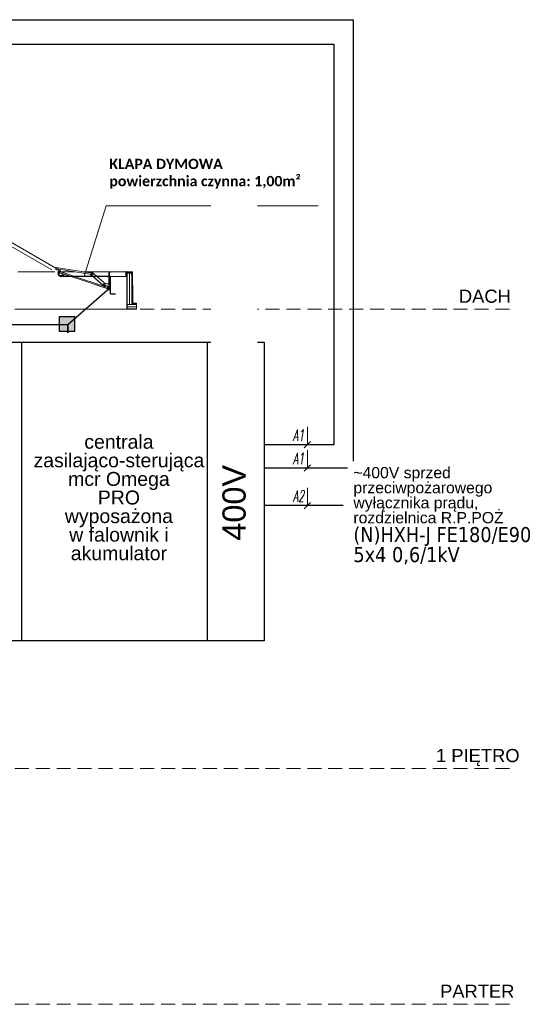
# Model space of a CAD drawing. Header units: millimetres. Extents: x 2260 to 32334, y -33324 to 11762.
# Tile 15 of 79: x 4615 to 5713, y -29392 to -27272. Entities that reach past the tile are written whole.
import ezdxf

# ---------------------------------------------------------------- set-up
doc = ezdxf.new("R2010")
doc.units = ezdxf.units.MM
doc.linetypes.add('ACAD_ISO04W100', pattern=[30.5, 24, -3, 0.5, -3])
doc.linetypes.add('BUR', pattern=[4.5, 3, -1.5])
for name, color, linetype, lineweight in [('CP_FRAME', 217, 'Continuous', 70), ('FOLIA', 11, 'Continuous', 0), ('KOPUŁKA przekrój', 2, 'Continuous', 5), ('mcr opis', 7, 'Continuous', 18), ('mcr opis przewodów', 6, 'Continuous', 18), ('OCIEPLENIE', 9, 'BATTING', 5), ('PODSTAWA', 3, 'Continuous', 13), ('RAMKA 100', 198, 'Continuous', 15), ('Sciany zewnetrzne', 7, 'Continuous', 35), ('SIŁOWNIK', 9, 'Continuous', 5), ('STELAŻ', 9, 'Continuous', 5)]:
    doc.layers.add(name, color=color, linetype=linetype, lineweight=lineweight)
for name, color, linetype in [('mapp-system', 7, 'Continuous'), ('mcr_automatyka', 30, 'Continuous'), ('urządzenie UNIMA', 250, 'Continuous')]:
    doc.layers.add(name, color=color, linetype=linetype)
doc.styles.add('Arial Normalny', font='arial.ttf')
doc.styles.add('OPS_Arial', font='arial.ttf')
doc.styles.get("Standard").update_dxf_attribs({"font": 'arial.ttf'})
doc.styles.add('WYMIAR', font='romans.shx', dxfattribs={"width": 0.6})
doc.linetypes.add('BATTING', pattern='A,0.00254,-2.54,[134,ltypeshp.shx,S=2.54,R=0,X=-2.54,Y=0],-5.08,[134,ltypeshp.shx,S=2.54,R=180,X=2.54,Y=0],-2.54', length=10.16254)

msp = doc.modelspace()

# ---------------------------------------------------------------- hatches: boundary and pattern name
at = {"transparency": 33554687}
h = msp.add_hatch(color=256, dxfattribs=at)
h.dxf.hatch_style = 1
h.set_gradient(color1=(255, 0, 0), color2=(255, 0, 0), centered=1)
h.paths.add_polyline_path([(4734.108, -27942.611), (4700.07, -27942.611), (4700.07, -27912.2), (4734.108, -27912.2)])
at = {"layer": 'FOLIA'}
h = msp.add_hatch(color=7, dxfattribs=at)
h.paths.add_polyline_path([(4858.088, -27828.821), (4857.338, -27828.821), (4857.338, -27836.321), (4858.088, -27836.321)])
h.paths.add_polyline_path([(4857.338, -27821.321), (4858.088, -27821.321), (4858.088, -27817.544, 0.41421356), (4856.588, -27816.044), (4853.409, -27816.044), (4853.409, -27816.794), (4855.838, -27816.794, -0.41563098), (4857.338, -27817.962), (4857.338, -27821.321)])
h = msp.add_hatch(color=7, dxfattribs=at)
h.paths.add_polyline_path([(4858.338, -27865.204), (4859.088, -27865.204), (4859.088, -27857.704), (4858.338, -27857.704)])
h.paths.add_polyline_path([(4858.088, -27853.876), (4857.338, -27853.876), (4857.338, -27861.376), (4858.088, -27861.376)])
h.paths.add_polyline_path([(4858.338, -27850.204), (4859.088, -27850.204), (4859.088, -27845.88), (4858.088, -27843.821), (4857.338, -27843.821), (4858.338, -27845.88)])
h = msp.add_hatch(color=7, dxfattribs=at)
h.paths.add_polyline_path([(4866.529, -27884.308), (4866.529, -27883.558), (4859.966, -27883.558), (4859.966, -27884.308)])
h.paths.add_polyline_path([(4859.088, -27881.058), (4859.088, -27879.869), (4858.338, -27879.869), (4858.338, -27881.808, 0.41421356), (4859.838, -27883.308), (4863.716, -27883.308), (4863.716, -27882.558), (4860.588, -27882.558, -0.41421356), (4859.088, -27881.058)])
h.paths.add_polyline_path([(4857.338, -27876.376), (4858.088, -27876.376), (4858.088, -27868.876), (4857.338, -27868.876)])

# ---------------------------------------------------------------- linework, layer by layer
msp.add_lwpolyline([(4734.108, -27912.2), (4700.07, -27912.2), (4700.07, -27942.611), (4734.108, -27942.611)], close=True)
at = {"layer": 'CP_FRAME', "color": 7, "linetype": 'BUR', "lineweight": 18, "ltscale": 10}
for points in [[(5669.947, -27895.685), (2808.328, -27895.685)], [(5669.947, -28884.604), (2808.328, -28884.604)], [(5669.947, -29392.136), (2808.328, -29392.136)]]:
    msp.add_lwpolyline(points, dxfattribs=at)
at = {"layer": 'FOLIA', "color": 7}
for p, q in [((4847.698, -27816.794), (4847.698, -27816.044)), ((4856.588, -27816.044), (4847.698, -27816.044)), ((4855.838, -27816.794), (4847.698, -27816.794)), ((4857.338, -27843.821), (4857.338, -27817.962)), ((4858.088, -27821.321), (4857.338, -27821.321)), ((4858.088, -27828.821), (4857.338, -27828.821)), ((4858.088, -27843.821), (4858.088, -27817.544)), ((4858.088, -27836.321), (4857.338, -27836.321)), ((4858.338, -27845.88), (4857.338, -27843.821)), ((4858.088, -27843.821), (4857.338, -27843.821)), ((4857.338, -27846.376), (4857.338, -27882.808)), ((4858.088, -27846.376), (4857.338, -27846.376)), ((4858.088, -27853.876), (4857.338, -27853.876)), ((4859.088, -27845.88), (4858.088, -27843.821)), ((4858.088, -27846.376), (4858.088, -27882.058)), ((4858.338, -27845.88), (4858.338, -27881.808)), ((4859.088, -27850.204), (4858.338, -27850.204)), ((4859.088, -27845.88), (4859.088, -27881.058)), ((4858.088, -27861.376), (4857.338, -27861.376)), ((4858.088, -27868.876), (4857.338, -27868.876)), ((4859.088, -27857.704), (4858.338, -27857.704)), ((4859.088, -27865.204), (4858.338, -27865.204)), ((4859.088, -27872.704), (4858.338, -27872.704)), ((4858.088, -27876.376), (4857.338, -27876.376)), ((4859.088, -27879.869), (4858.338, -27879.869)), ((4866.529, -27884.308), (4858.838, -27884.308)), ((4866.529, -27883.558), (4859.588, -27883.558)), ((4866.529, -27883.308), (4859.838, -27883.308)), ((4859.966, -27884.308), (4859.966, -27883.558)), ((4866.529, -27882.558), (4860.588, -27882.558)), ((4863.716, -27882.558), (4863.716, -27883.308)), ((4866.529, -27883.308), (4866.529, -27882.558)), ((4866.529, -27884.308), (4866.529, -27883.558))]:
    msp.add_line(p, q, dxfattribs=at)
for centre, radius, start, end in [((4856.007, -27818.124), 1.341, 6.964325, 97.24146), ((4856.588, -27817.544), 1.5, 0, 90), ((4858.838, -27882.808), 1.5, 180, 270), ((4859.588, -27882.058), 1.5, 180, 270), ((4859.838, -27881.808), 1.5, 180, 270), ((4860.588, -27881.058), 1.5, 180, 270)]:
    msp.add_arc(centre, radius, start, end, dxfattribs=at)
at = {"layer": 'KOPUŁKA przekrój', "color": 7, "lineweight": 0}
for p, q in [((4691.148, -27814.96), (4611.097, -27814.96)), ((4733.631, -27814.96), (4703.028, -27814.96)), ((4733.769, -27825.13), (4772.656, -27825.13)), ((4806.185, -27814.96), (4751.185, -27814.96)), ((4781.695, -27825.13), (4807.248, -27825.13)), ((4844.096, -27814.96), (4806.185, -27814.96)), ((4808.373, -27825.13), (4844.096, -27825.13))]:
    msp.add_line(p, q, dxfattribs=at)
at = {"layer": 'KOPUŁKA przekrój', "color": 7}
for p, q in [((4844.096, -27814.299), (4844.096, -27825.13)), ((4845.096, -27814.299), (4844.096, -27814.299)), ((4844.096, -27814.299), (4844.096, -27825.13)), ((4845.096, -27814.299), (4844.096, -27814.299)), ((4844.096, -27816.46), (4844.096, -27825.13)), ((4845.096, -27825.13), (4844.096, -27825.13)), ((4845.096, -27825.13), (4844.096, -27825.13)), ((4845.096, -27814.299), (4845.096, -27814.96)), ((4845.096, -27814.299), (4845.096, -27814.96)), ((4857.976, -27814.96), (4845.096, -27814.96)), ((4857.976, -27814.96), (4845.096, -27814.96)), ((4845.096, -27815.96), (4845.096, -27825.13)), ((4857.976, -27815.96), (4845.096, -27815.96)), ((4857.976, -27815.96), (4845.096, -27815.96)), ((4845.096, -27815.96), (4845.096, -27825.13)), ((4857.976, -27814.96), (4845.596, -27814.96)), ((4857.976, -27814.96), (4857.976, -27815.96)), ((4857.976, -27814.96), (4857.976, -27815.96)), ((4857.976, -27814.96), (4857.976, -27815.96))]:
    msp.add_line(p, q, dxfattribs=at)
at = {"layer": 'mapp-system'}
for p, q in [((5291.655, -28187.341), (5141.685, -28187.341)), ((5333.594, -28237.625), (5141.685, -28237.625)), ((5311.789, -28318.441), (5141.685, -28318.441))]:
    msp.add_line(p, q, dxfattribs=at)
at = {"layer": 'mcr opis'}
for p, q in [((4801.121, -27672.703), (4753.731, -27824.417)), ((5258.167, -27672.703), (4801.121, -27672.703))]:
    msp.add_line(p, q, dxfattribs=at)
at = {"layer": 'mcr opis przewodów', "lineweight": 9}
for p, q in [((5235.068, -28148.942), (5235.068, -28187.341)), ((5241.856, -28180.553), (5228.28, -28194.129)), ((5235.068, -28199.227), (5235.068, -28237.625)), ((5241.856, -28230.837), (5228.28, -28244.413)), ((5235.068, -28280.042), (5235.068, -28318.441)), ((5241.856, -28311.653), (5228.28, -28325.229))]:
    msp.add_line(p, q, dxfattribs=at)
at = {"layer": 'mcr_automatyka'}
msp.add_lwpolyline([(4497.264, -27966.746), (5141.685, -27966.746), (5141.685, -28609.292), (4497.264, -28609.292)], close=True, dxfattribs=at)
at = {"layer": 'OCIEPLENIE', "color": 7, "ltscale": 0.05}
msp.add_line((4866.464, -27890.194), (4846.518, -27890.194), dxfattribs=at)
msp.add_lwpolyline([(4851.456, -27885.3), (4851.493, -27817.877)], dxfattribs=at)
at = {"layer": 'PODSTAWA', "color": 7}
for p, q in [((4845.986, -27817.434), (4845.986, -27895.685)), ((4845.986, -27817.434), (4856.393, -27817.434)), ((4856.393, -27817.434), (4845.986, -27817.434)), ((4846.518, -27817.877), (4846.518, -27895.087)), ((4846.518, -27817.877), (4856.018, -27817.877)), ((4856.018, -27819.934), (4856.018, -27817.877)), ((4856.393, -27819.934), (4856.018, -27819.934)), ((4856.393, -27817.434), (4856.393, -27819.934)), ((4856.393, -27817.455), (4856.393, -27818.398)), ((4866.464, -27895.685), (4846.252, -27895.685)), ((4866.464, -27895.087), (4846.518, -27895.087))]:
    msp.add_line(p, q, dxfattribs=at)
at = {"layer": 'PODSTAWA', "color": 7, "lineweight": 13}
for p, q in [((4856.393, -27818.242), (4856.393, -27885.3)), ((4866.464, -27885.3), (4846.518, -27885.3)), ((4866.464, -27885.3), (4866.464, -27895.685))]:
    msp.add_line(p, q, dxfattribs=at)
at = {"layer": 'PODSTAWA', "color": 7, "lineweight": 0}
msp.add_line((4609.207, -27895.685), (4845.986, -27895.685), dxfattribs=at)
at = {"layer": 'Sciany zewnetrzne'}
msp.add_lwpolyline([(4718.642, -27928.281), (4718.642, -27946.36)], dxfattribs=at)
at = {"layer": 'SIŁOWNIK', "color": 7, "lineweight": 13}
for p, q in [((4693.359, -27807.57), (4585.427, -27744.738)), ((4684.322, -27810.984), (4586.181, -27753.835)), ((4698.996, -27810.852), (4697.785, -27810.147)), ((4701.88, -27812.532), (4698.996, -27810.852)), ((4698.106, -27819.012), (4700.116, -27819.209)), ((4700.117, -27819.195), (4702.949, -27814.256)), ((4701.88, -27812.532), (4702.949, -27814.256))]:
    msp.add_line(p, q, dxfattribs=at)
for centre, radius in [((4695.667, -27807.356), 0.645), ((4699.283, -27815.211), 0.645), ((4770.998, -27819.709), 0.985), ((4797.266, -27842.43), 0.645), ((4805.644, -27850.347), 0.645)]:
    msp.add_circle(centre, radius, dxfattribs=at)
at = {"layer": 'STELAŻ', "color": 7}
for p, q in [((4693.68, -27805.599), (4693.082, -27809.273)), ((4693.68, -27805.599), (4771.451, -27818.258)), ((4694.011, -27810.564), (4696.516, -27810.972)), ((4699.051, -27809.33), (4770.937, -27821.033)), ((4698.012, -27815.808), (4751.701, -27833.569)), ((4698.613, -27816.469), (4751.563, -27833.987)), ((4699.496, -27813.791), (4752.446, -27831.309)), ((4796.945, -27845.984), (4752.446, -27831.309)), ((4797.81, -27846.727), (4767.09, -27820.35)), ((4767.59, -27817.574), (4769.841, -27814.952)), ((4798.113, -27846.375), (4767.989, -27820.51)), ((4800.292, -27841.097), (4769.841, -27814.952)), ((4807.248, -27814.933), (4807.248, -27853.125)), ((4811.607, -27816.058), (4808.373, -27816.058)), ((4808.373, -27816.058), (4808.373, -27853.125)), ((4811.607, -27814.96), (4811.607, -27816.058)), ((4805.172, -27851.666), (4751.563, -27833.987)), ((4806.294, -27851.573), (4751.701, -27833.569)), ((4796.074, -27843.306), (4807.248, -27847.039)), ((4796.376, -27841.097), (4807.248, -27841.097)), ((4796.376, -27841.097), (4807.248, -27841.097)), ((4797.81, -27846.727), (4799.706, -27844.519)), ((4806.19, -27849.033), (4798.102, -27846.366)), ((4803.985, -27845.949), (4803.985, -27848.305)), ((4803.985, -27851.274), (4803.985, -27854.25)), ((4803.985, -27852.742), (4803.985, -27854.25)), ((4808.373, -27854.25), (4803.985, -27854.25)), ((4808.373, -27854.25), (4803.985, -27854.25)), ((4807.248, -27853.125), (4804.013, -27853.125)), ((4807.248, -27853.125), (4804.013, -27853.125)), ((4808.373, -27853.125), (4808.373, -27854.25)), ((4808.373, -27853.125), (4808.373, -27854.25))]:
    msp.add_line(p, q, dxfattribs=at)
for centre, radius, start, end in [((4694.192, -27809.454), 1.125, 170.754821, 260.754821), ((4696.696, -27809.861), 1.125, 260.754821, 345.08306), ((4698.87, -27810.44), 1.125, 80.754821, 165.08306), ((4699.323, -27815.218), 1.438, 83.081434, 240.415311), ((4771.164, -27819.64), 1.411, 257.818824, 78.251421), ((4796.376, -27842.222), 1.125, 90, 254.443396), ((4805.627, -27850.328), 1.413, 251.224631, 66.511039)]:
    msp.add_arc(centre, radius, start, end, dxfattribs=at)
at = {"layer": 'urządzenie UNIMA', "color": 7}
for p, q in [((4706.006, -27822.48), (4706.006, -27824.343)), ((4707.356, -27822.196), (4706.096, -27822.196)), ((4707.356, -27822.763), (4706.096, -27822.763)), ((4707.356, -27824.059), (4706.096, -27824.059)), ((4707.356, -27824.626), (4706.096, -27824.626)), ((4708.076, -27822.349), (4707.429, -27822.349)), ((4708.076, -27824.473), (4707.429, -27824.473)), ((4707.446, -27822.48), (4707.446, -27824.343)), ((4708.076, -27822.349), (4708.076, -27824.473)), ((4708.436, -27822.646), (4708.436, -27824.311)), ((4708.796, -27822.286), (4708.796, -27824.536)), ((4708.886, -27822.196), (4709.426, -27822.196)), ((4708.886, -27822.763), (4709.426, -27822.763)), ((4708.886, -27824.059), (4709.426, -27824.059)), ((4708.886, -27824.626), (4709.426, -27824.626)), ((4709.516, -27822.286), (4709.516, -27824.536)), ((4709.516, -27822.511), (4709.876, -27822.511)), ((4810.684, -27862.863), (4810.684, -27860.703)), ((4810.684, -27862.863), (4812.484, -27862.863)), ((4845.735, -27871.43), (4845.735, -27878.63))]:
    msp.add_line(p, q, dxfattribs=at)
at = {"layer": 'urządzenie UNIMA', "color": 7, "linetype": 'ACAD_ISO04W100'}
for p, q in [((4708.097, -27822.511), (4708.076, -27823.049)), ((4708.097, -27822.511), (4708.076, -27822.554)), ((4708.097, -27824.176), (4708.076, -27824.217)), ((4708.166, -27822.646), (4708.097, -27822.511)), ((4708.166, -27822.646), (4708.097, -27824.176)), ((4708.166, -27822.646), (4708.097, -27824.176)), ((4708.163, -27824.311), (4708.097, -27824.176)), ((4708.232, -27822.511), (4708.163, -27824.311)), ((4708.232, -27824.176), (4708.163, -27824.311)), ((4708.232, -27822.511), (4708.166, -27822.646)), ((4708.301, -27822.646), (4708.232, -27822.511)), ((4708.301, -27822.646), (4708.232, -27824.176)), ((4708.301, -27822.646), (4708.232, -27824.176)), ((4708.298, -27824.311), (4708.232, -27824.176)), ((4708.367, -27822.511), (4708.298, -27824.311)), ((4708.367, -27824.176), (4708.298, -27824.311)), ((4708.367, -27822.511), (4708.301, -27822.646)), ((4708.436, -27822.646), (4708.367, -27822.511)), ((4708.436, -27822.646), (4708.367, -27824.176)), ((4708.433, -27824.311), (4708.367, -27824.176)), ((4708.436, -27822.646), (4708.796, -27822.646)), ((4708.436, -27824.176), (4708.796, -27824.176)), ((4708.886, -27822.196), (4708.796, -27822.286)), ((4708.886, -27824.626), (4708.796, -27824.536)), ((4709.426, -27822.196), (4709.516, -27822.286)), ((4709.426, -27824.626), (4709.516, -27824.536))]:
    msp.add_line(p, q, dxfattribs=at)
at = {"layer": 'urządzenie UNIMA', "color": 7, "linetype": 'Continuous'}
for p, q in [((4709.516, -27824.185), (4810.81, -27824.185)), ((4709.516, -27824.311), (4810.684, -27824.311)), ((4810.684, -27860.703), (4810.684, -27824.311)), ((4810.81, -27862.737), (4810.81, -27824.185)), ((4810.81, -27862.737), (4815.222, -27862.737)), ((4812.484, -27862.863), (4821.299, -27862.863))]:
    msp.add_line(p, q, dxfattribs=at)
at = {"layer": 'urządzenie UNIMA', "color": 7}
for centre, radius, start, end in [((4703.627, -27818.67), 6.147, 143.03245, 292.968157), ((4703.56, -27818.656), 6.024, 142.98251, 293.853977), ((4703.209, -27818.754), 4.817, 136.362514, 306.131353), ((4703.296, -27818.684), 4.715, 136.798072, 305.644585)]:
    msp.add_arc(centre, radius, start, end, dxfattribs=at)
at = {"layer": 'urządzenie UNIMA', "color": 7, "linetype": 'ACAD_ISO04W100'}
for centre, radius, start, end in [((4706.498, -27822.48), 0.492, 144.774844, 215.225156), ((4708.384, -27823.411), 2.378, 164.185675, 195.814325), ((4706.498, -27824.343), 0.492, 144.774844, 215.225156), ((4706.955, -27822.48), 0.492, 324.774844, 35.225156), ((4705.069, -27823.411), 2.378, 344.185675, 15.814325), ((4706.955, -27824.343), 0.492, 324.774844, 35.225156), ((4709.288, -27822.48), 0.492, 144.774844, 215.225156), ((4711.174, -27823.411), 2.378, 164.185675, 195.814325), ((4709.288, -27824.343), 0.492, 144.774844, 215.225156), ((4709.025, -27822.48), 0.492, 324.774844, 35.225156), ((4707.139, -27823.411), 2.378, 344.185675, 15.814325), ((4709.025, -27824.343), 0.492, 324.774844, 35.225156)]:
    msp.add_arc(centre, radius, start, end, dxfattribs=at)

# ---------------------------------------------------------------- texts
at = {"color": 0, "linetype": 'ByBlock', "lineweight": -2, "insert": (4808.312, -27603.95), "char_height": 22.1538, "width": 714.84, "attachment_point": 4, "style": 'Arial Normalny'}
msp.add_mtext('{\\fCalibri Light|b1|i0|c238|p34;\\C256;KLAPA DYMOWA\\Ppowierzchnia czynna: 1,00m²}', dxfattribs=at)
at = {"layer": 'mcr opis przewodów', "lineweight": 9, "style": 'WYMIAR', "oblique": 10, "width": 0.6}
for s, p in [('A1', (5203.957, -28178.968)), ('A1', (5203.957, -28229.252)), ('A2', (5203.957, -28310.068))]:
    msp.add_text(s, height=24.2409, dxfattribs=at).set_placement(p)
at = {"layer": 'RAMKA 100', "color": 7, "lineweight": 25, "char_height": 28.2612, "attachment_point": 2, "style": 'OPS_Arial'}
for s, insert, width in [('DACH', (5617.189, -27853.463), 315.21478), ('1 PIĘTRO', (5601.937, -28842.382), 315.21478), ('PARTER', (5600.771, -29349.914), 321.72811)]:
    msp.add_mtext(s, dxfattribs=dict(at, insert=insert, width=width))

# ---------------------------------------------------------------- next in the draw order: texts
at = {"layer": 'mcr opis', "insert": (4693.152, -28165.97), "char_height": 30, "width": 271.54505, "attachment_point": 1, "line_spacing_factor": 0.8, "bg_fill": 2}
msp.add_mtext('\\pxqc;centrala zasilająco-sterująca\\Pmcr Omega PRO\\Pwyposażona w falownik i akumulator', dxfattribs=at)
at = {"layer": 'mcr opis', "insert": (5051.907, -28393.942), "char_height": 49.9868, "width": 1113.99114, "attachment_point": 1, "rotation": 90, "line_spacing_factor": 0.8, "bg_fill": 2}
msp.add_mtext('400V', dxfattribs=at)

# ---------------------------------------------------------------- next in the draw order: linework, layer by layer
at = {"layer": 'mapp-system', "extrusion": (0, 0, -1)}
for points in [[(-3660.646, -27272.293), (-5333.594, -27272.293), (-5333.594, -28237.625)], [(-3614.792, -27325.019), (-5291.655, -27325.019), (-5291.655, -28187.341)], [(-4497.264, -28165.883), (-3762.752, -28165.883), (-3766.039, -27928.281), (-3766.039, -27928.281), (-3766.039, -27928.281), (-4718.642, -27928.281), (-4803.985, -27854.25)]]:
    msp.add_lwpolyline(points, dxfattribs=at)
at = {"layer": 'mcr_automatyka'}
for p, q in [((4619.264, -27966.746), (4619.264, -28609.292)), ((5019.264, -27966.746), (5019.264, -28609.292))]:
    msp.add_line(p, q, dxfattribs=at)

# ---------------------------------------------------------------- next in the draw order: texts
at = {"layer": 'mcr opis', "insert": (5333.983, -28235.316), "char_height": 24.24091, "width": 406.61339, "attachment_point": 1, "line_spacing_factor": 0.8, "bg_fill": 2}
msp.add_mtext('~400V sprzed przeciwpożarowego\\Pwyłącznika prądu, rozdzielnica R.P.POŻ\\P{\\fTahoma|b0|i0|c238|p34;\\H1.33333x;(N)HXH-J FE180/E90 5x4 0,6/1kV}', dxfattribs=at)

doc.saveas('drawing.dxf')
